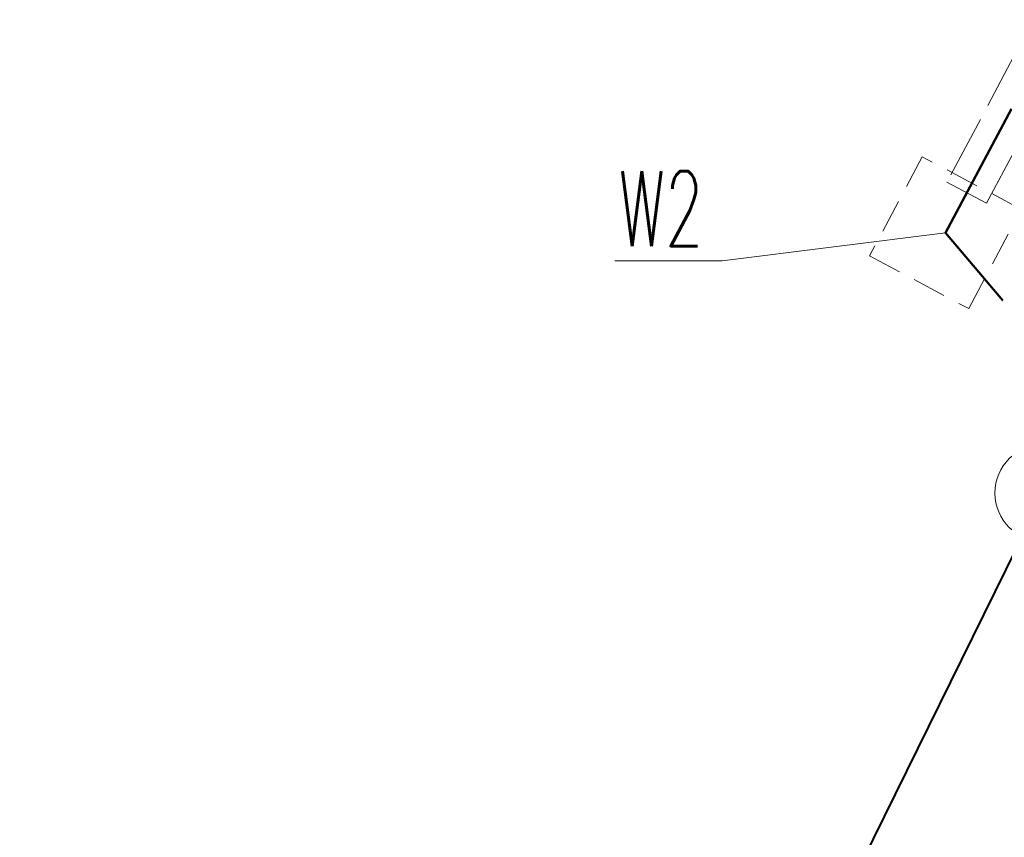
# Model space of a CAD drawing. Header units: metres. Extents: x 7506071 to 7508568, y 5798919 to 5800648.
# Tile 65 of 96: x 7507448 to 7507461, y 5799558 to 5799568. Entities that reach past the tile are written whole.
import ezdxf
from ezdxf import colors
from ezdxf.entities.mleader import LeaderData, LeaderLine
from ezdxf.enums import TextEntityAlignment as Align
from ezdxf.math import Vec2, Vec3

# ---------------------------------------------------------------- set-up
doc = ezdxf.new("R2010")
doc.units = ezdxf.units.M
for name, pattern in [('ACAD_ISO02W100', [15, 12, -3]), ('CENTER', [2, 1.25, -0.25, 0.25, -0.25]), ('DASHED', [0.75, 0.5, -0.25])]:
    doc.linetypes.add(name, pattern=pattern)
doc.layers.get('0').update_dxf_attribs({"color": 250, "lineweight": 9})
for name, color, linetype, lineweight in [('IS-KD-brudna', 94, 'Continuous', 40), ('IS-KD-brudna-studnie', 94, 'Continuous', 30), ('IS-KT-opis', 218, 'Continuous', 20), ('IS-przecisk', 7, 'Continuous', 20), ('IS-rura-oslonowa', 7, 'Continuous', 20), ('IS-W-przylacze', 162, 'CENTER', 50), ('IS-W-przylacze-opis', 168, 'Continuous', 30)]:
    doc.layers.add(name, color=color, linetype=linetype, lineweight=lineweight)
doc.layers.add('IS-viewport', color=254, linetype='Continuous', lineweight=0, plot=False)
doc.styles.add('IS-0.6', font='simplex.shx', dxfattribs={"width": 0.6})

# ---------------------------------------------------------------- blocks, each defined once
blk = doc.blocks.new('*U69')
at = {"color": 0, "linetype": 'Continuous', "lineweight": -2}
blk.add_lwpolyline([(0.828511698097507, 0.6352703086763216), (-1.041383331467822, -0.07430180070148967), (-0.1951323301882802, 0.5142211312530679)], dxfattribs=at)
at = {"layer": 'IS-viewport'}
blk.add_line((-0.9349475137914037, -0.3547860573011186), (0.9349475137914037, 0.3547860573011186), dxfattribs=at)
at = {"color": 0, "linetype": 'Continuous', "lineweight": -2, "style": 'IS-0.6', "width": 0.6}
blk.add_attdef('OPIS-P', (1.295985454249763, 0.8126633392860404), '', height=0.9999999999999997, rotation=20.78033285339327, dxfattribs=at)
blk.add_attdef('OPIS-L', text='', height=0.9999999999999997, rotation=20.78033285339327, dxfattribs=at).set_placement((-1.508857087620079, -0.2516948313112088), align=Align.RIGHT)
blk.add_attdef('OPIS-POD', text='', height=0.9999999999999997, rotation=20.78033285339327, dxfattribs=at).set_placement((0.1064358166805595, -0.2804842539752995), align=Align.TOP_CENTER)
blk = doc.blocks.new('_None')

msp = doc.modelspace()

# ---------------------------------------------------------------- linework, layer by layer
at = {"layer": 'IS-KD-brudna'}
msp.add_line((7507434.518210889, 5799507.334628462), (7507461.492263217, 5799562.105674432), dxfattribs=at)
at = {"layer": 'IS-KD-brudna-studnie', "lineweight": 9}
msp.add_circle((7507461.492263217, 5799562.105674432), 0.6499999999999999, dxfattribs=at)
at = {"layer": 'IS-przecisk', "linetype": 'DASHED', "ltscale": 0.9}
msp.add_lwpolyline([(7507459.167894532, 5799565.273038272), (7507460.492363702, 5799564.568920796), (7507461.196481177, 5799565.893389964), (7507459.872012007, 5799566.59750744)], close=True, dxfattribs=at)
at = {"layer": 'IS-rura-oslonowa', "linetype": 'ACAD_ISO02W100', "ltscale": 0.07}
msp.add_lwpolyline([(7507460.201160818, 5799566.258000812), (7507460.730948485, 5799565.97635382), (7507471.527416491, 5799586.28488106), (7507470.997628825, 5799586.56652805)], close=True, dxfattribs=at)
at = {"layer": 'IS-W-przylacze', "ltscale": 1.5}
for p, q in [((7507460.182187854, 5799565.583214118), (7507471.637441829, 5799587.130940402)), ((7507468.695368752, 5799555.516050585), (7507460.182187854, 5799565.583214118))]:
    msp.add_line(p, q, dxfattribs=at)

# ---------------------------------------------------------------- block references
at = {"layer": 'IS-KT-opis'}
ref = msp.add_blockref('*U69', (7507460.94140537, 5799556.294096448), dxfattribs=at)
ref.add_attrib('OPIS-P', '0.16', (7507462.237390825, 5799557.106759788), dxfattribs={"layer": '0', "color": 0, "linetype": 'Continuous', "lineweight": -2, "height": 0.9999999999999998, "rotation": 20.78033297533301, "style": 'IS-0.6', "width": 0.5999999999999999})
ref.add_attrib('OPIS-L', '0.6%', dxfattribs={"layer": '0', "color": 0, "linetype": 'Continuous', "lineweight": -2, "height": 0.9999999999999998, "rotation": 20.78033297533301, "style": 'IS-0.6', "width": 0.5999999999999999}).set_placement((7507459.432548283, 5799556.04240162), align=Align.RIGHT)

# ---------------------------------------------------------------- leaders
at = {"layer": 'IS-W-przylacze-opis'}
ml = msp.add_multileader_mtext('Standard', dxfattribs=at)
ml.set_content('W2', color=256, style='IS-0.6')
ml.set_leader_properties(linetype='Continuous', lineweight=9)
ml.set_arrow_properties(name='NONE')
ml.build(insert=Vec2(0, 0))
ml.multileader.update_dxf_attribs({"has_dogleg": 0, "text_left_attachment_type": 6, "text_right_attachment_type": 6, "dogleg_length": 0, "arrow_head_size": 0.25})
ctx = ml.context
ctx.base_point, ctx.char_height, ctx.arrow_head_size, ctx.landing_gap_size, ctx.plane_origin = Vec3(7507455.613086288, 5799565.205273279), 1, 0.25, 0.25, Vec3(7507452.123883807, 5799546.721218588)
ctx.left_attachment, ctx.right_attachment, ctx.text_align_type = 6, 6, 2
notes = []
notes.append((ctx, [(0, (1, 1, 0), (7507457.198800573, 5799565.205273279), (-1, 0), 0, [(0, [(7507460.182187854, 5799565.583214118)], 0, [])])]))
ctx.mtext.insert, ctx.mtext.alignment, ctx.mtext.line_spacing_style, ctx.mtext.flow_direction = Vec3(7507456.948800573, 5799566.405273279), 3, 2, 5
for ctx, leaders in notes:
    for number, flags, end, landing, length, lines in leaders:
        leader = LeaderData()
        leader.index, (leader.has_last_leader_line, leader.has_dogleg_vector, leader.attachment_direction) = number, flags
        leader.last_leader_point, leader.dogleg_vector, leader.dogleg_length = Vec3(end), Vec3(landing), length
        for number, points, colour, breaks in lines:
            line = LeaderLine()
            line.index, line.vertices, line.color, line.breaks = number, Vec3.list(points), colors.encode_raw_color(colour), breaks
            leader.lines.append(line)
        ctx.leaders.append(leader)

doc.saveas('drawing.dxf')
